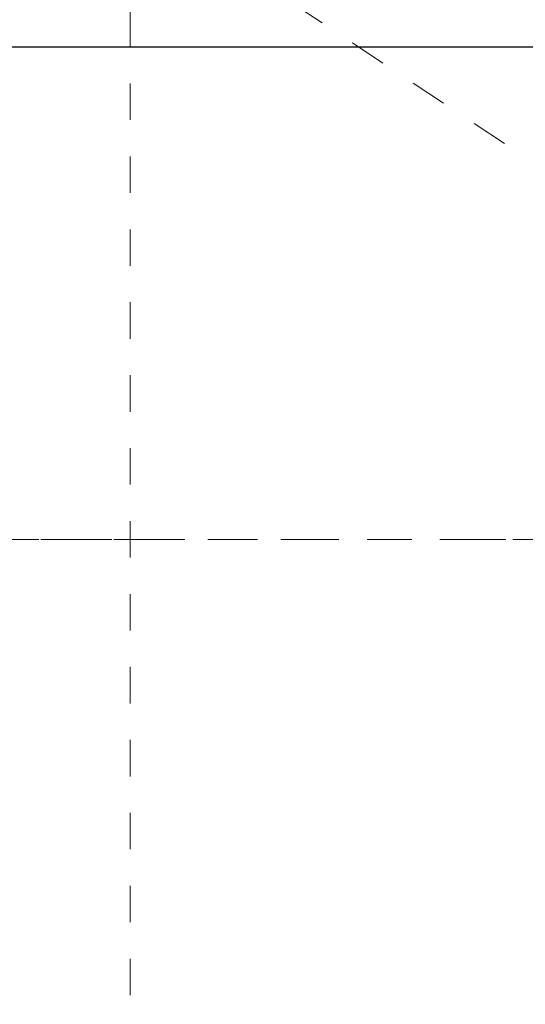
# Model space of a CAD drawing. Header units: metres. Extents: x -45.2 to 14.3, y -31.8 to 10.2.
# Tile 46 of 148: x -38.1 to -36.7, y -9.4 to -6.7. Entities that reach past the tile are written whole.
import ezdxf

# ---------------------------------------------------------------- set-up
doc = ezdxf.new("R2010")
doc.units = ezdxf.units.M
doc.header["$LTSCALE"] = 0.05
for name, pattern in [('Achsen 01', [5.291531, 3.175, -1.058062, 0.352704, -0.705764]), ('gestrichelt - 02', [4, 2, -2]), ('Raster 01', [2, 1, -1])]:
    doc.linetypes.add(name, pattern=pattern)
for name, color, linetype, lineweight, true_color in [('AV1-Achsen', 1, 'Achsen 01', 18, 0xff0000), ('AV1-Raster', 7, 'Raster 01', 9, 0xa6a6a6), ('Beschriftung', 7, 'Continuous', 9, 0x555555)]:
    doc.layers.add(name, color=color, linetype=linetype, lineweight=lineweight, true_color=true_color)
doc.layers.add('AV1-Einrichtung Bemaßung', color=7, linetype='Continuous', lineweight=9)

msp = doc.modelspace()

# ---------------------------------------------------------------- linework, layer by layer
at = {"layer": 'AV1-Achsen'}
msp.add_line((-43.35, -8.1), (4.2, -8.1), dxfattribs=at)
at = {"layer": 'AV1-Einrichtung Bemaßung', "color": 0, "lineweight": -2}
msp.add_line((-36.6707, -6.75), (-38.9543, -6.75), dxfattribs=at)
at = {"layer": 'AV1-Raster'}
for p, q in [((-37.8, -22.95), (-37.8, 1.35)), ((1.35, -6.75), (-40.5, -6.75)), ((1.35, -8.1), (-40.5, -8.1))]:
    msp.add_line(p, q, dxfattribs=at)
at = {"layer": 'Beschriftung', "linetype": 'gestrichelt - 02'}
msp.add_line((-39.025, -5.525), (-23.075, -16.075), dxfattribs=at)

doc.saveas('drawing.dxf')
